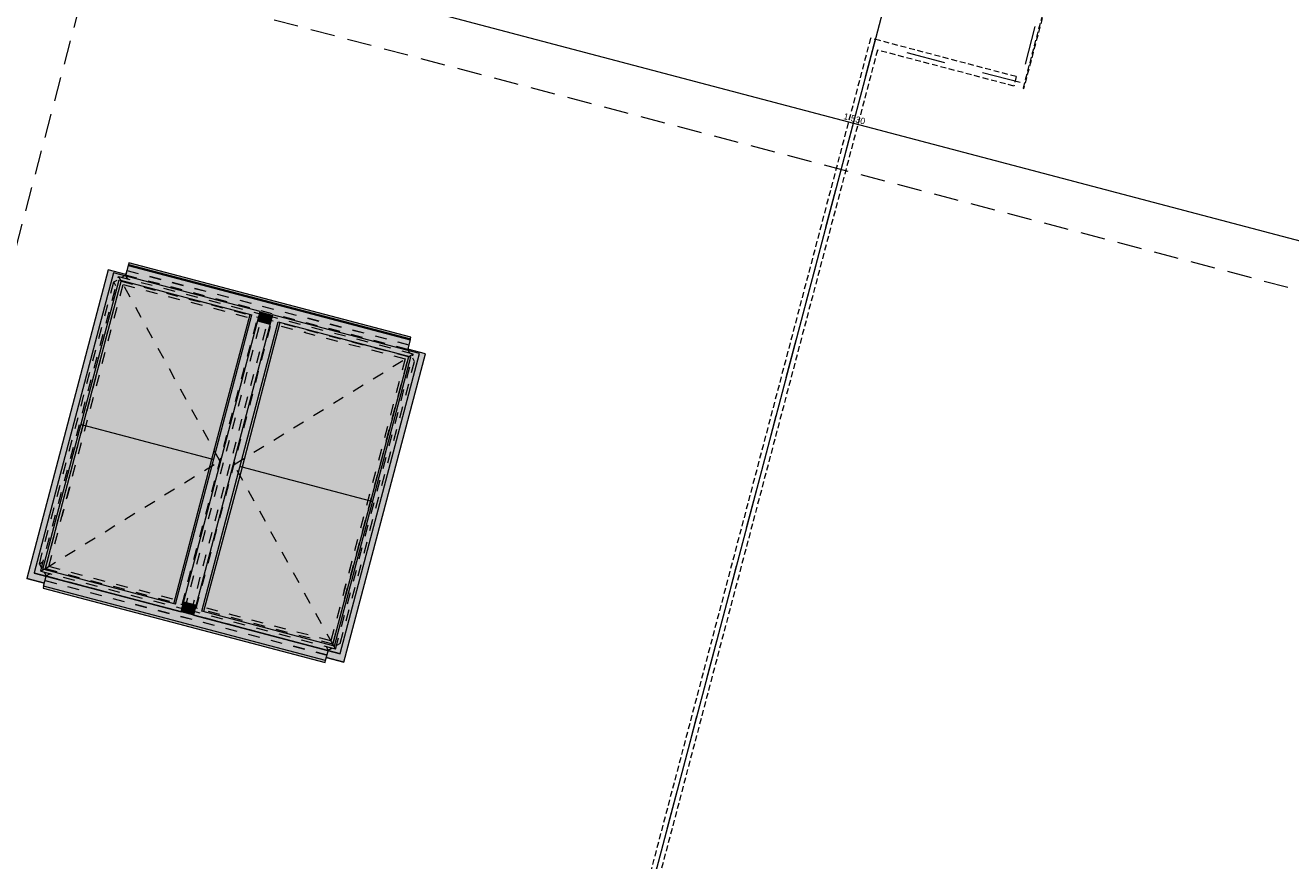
# Model space of a CAD drawing. Header units: millimetres. Extents: x -176817 to 18864955, y -12996033 to 201123.
# Tile 90 of 256: x 92221 to 105234, y 56973 to 65564. Entities that reach past the tile are written whole.
import ezdxf
from ezdxf.enums import TextEntityAlignment as Align

# ---------------------------------------------------------------- set-up
doc = ezdxf.new("R2010")
doc.units = ezdxf.units.MM
doc.header["$MEASUREMENT"] = 0
for name, pattern in [('HIDDEN3', [800, 400, -400]), ('Przerywana', [240, 120, -120]), ('Przerywana długa', [390, 250, -140]), ('Przerywana gęsta', [90, 60, -30])]:
    doc.linetypes.add(name, pattern=pattern)
for name, color, linetype in [('213-A Wymiarowanie wewnętrzne', 7, 'Continuous'), ('232-A Klapy oddymiające', 7, 'Continuous'), ('232-A Klapy oddymiające podkład', 7, 'Continuous'), ('321-Wyposażenie PPOŻ', 7, 'Continuous'), ('410-K Osie', 7, 'Continuous'), ('842-G Opisy PW PZT', 7, 'Continuous')]:
    doc.layers.add(name, color=color, linetype=linetype)
doc.styles.add('STYL_AUTOMATYCZNY_4', font='arial.ttf')
doc.styles.add('STYL_AUTOMATYCZNY_8', font='ARIALN.TTF')
doc.linetypes.add('Zygzak', pattern='A,0,[4,TKI_PWY_A_AR_PAB_RZ_KN02_03_04_ Poziom +1 - fragment A1.Shx,S=1.119929,R=0,X=0,Y=-0.035278],-141.111112,0', length=141.111112)
doc.dimstyles.new('STYL_AUTOMATYCZNY__3', dxfattribs={"dimtxt": 64.999998, "dimasz": 47.5, "dimexe": 0.18, "dimexo": 0.0625, "dimgap": 0, "dimtad": 1, "dimdec": 1, "dimlfac": 0.1, "dimzin": 0, "dimdsep": 46, "dimtxsty": 'STYL_AUTOMATYCZNY_4', "dimblk": 'ARROWHEAD_11', "dimblk1": 'ARROWHEAD_11', "dimblk2": 'ARROWHEAD_11', "dimcen": 0.09, "dimclrd": 30, "dimclre": 30, "dimclrt": 30, "dimazin": 0, "dimtfac": 1, "dimtdec": 4, "dimtmove": 0, "dimatfit": 3, "dimfxl": 0, "dimtolj": 1, "dimtzin": 0, "dimarcsym": 0})

# ---------------------------------------------------------------- blocks, each defined once
blk = doc.blocks.new('Klapa mcr_PROLIGHT_DVP[267]_2', base_point=(94285, 61030))
at = {"layer": '232-A Klapy oddymiające', "linetype": 'Continuous', "lineweight": 0, "true_color": 0xffffff}
for points in [[(93281, 63103), (96186, 62356), (93286, 63121)], [(93119, 62988), (93073, 63048), (92236, 59874), (92554, 60846), (92753, 61599)], [(92313, 59934), (93185, 62945), (93128, 63019)], [(93252, 62992), (93254, 63000), (93073, 63048)], [(93252, 62992), (93073, 63048), (93119, 62988), (93128, 63019), (93251, 62987)], [(93185, 62945), (94550, 62585), (93128, 63019)], [(94550, 62585), (94637, 62621), (93128, 63019)], [(96178, 62328), (93279, 63093), (93251, 62987), (93714, 62865)], [(93279, 63093), (96181, 62338), (93281, 63103)], [(96178, 62328), (96181, 62338), (93279, 63093)], [(93281, 63103), (96181, 62338), (96186, 62356)], [(92400, 59970), (93185, 62945), (92313, 59934)], [(92813, 61452), (93206, 62939), (93204, 62940), (93074, 62523), (92793, 61457)], [(92813, 61452), (93255, 61336), (93216, 62937), (93206, 62939)], [(93074, 62523), (93204, 62940), (93185, 62945)], [(93886, 62760), (94550, 62585), (93185, 62945), (93185, 62945), (93206, 62939), (93216, 62937), (93875, 62763)], [(94550, 62585), (94550, 62585), (93197, 62942), (93236, 62932)], [(93255, 61336), (93864, 62766), (93216, 62937)], [(94764, 62587), (96150, 62222), (96178, 62328), (93714, 62865), (94637, 62621), (94635, 62615), (94762, 62581)], [(93475, 61278), (93870, 62764), (93864, 62766), (93255, 61336)], [(93475, 61278), (93696, 61220), (93875, 62763), (93870, 62764)], [(93696, 61220), (94137, 61103), (93886, 62760), (93875, 62763)], [(94534, 62589), (94516, 62594), (93886, 62760), (94137, 61103)], [(93823, 59535), (94637, 62621), (93765, 59610)], [(94637, 62621), (94550, 62585), (93765, 59610)], [(94751, 62539), (94759, 62569), (94632, 62602), (94624, 62570)], [(94632, 62602), (94759, 62569), (94762, 62580), (94635, 62614)], [(94762, 62580), (94762, 62581), (94635, 62615), (94635, 62614)], [(94822, 62513), (94764, 62587), (93950, 59502)], [(94037, 59538), (94822, 62513), (93950, 59502)], [(94526, 61684), (94738, 62488), (94611, 62522), (94058, 60428)], [(94279, 61559), (94550, 62585), (94534, 62589), (94137, 61103)], [(94450, 61020), (94838, 62509), (94837, 62509), (94729, 62159), (94429, 61025)], [(94891, 60904), (94849, 62506), (94838, 62509), (94450, 61020)], [(94738, 62488), (94739, 62492), (94612, 62525), (94611, 62522)], [(94612, 62527), (94739, 62494), (94742, 62506), (94658, 62529), (94616, 62540)], [(94739, 62493), (94739, 62494), (94612, 62527), (94612, 62527)], [(94739, 62492), (94739, 62493), (94612, 62527), (94612, 62525)], [(94616, 62540), (94743, 62507), (94751, 62539), (94624, 62570)], [(94616, 62540), (94743, 62507), (94743, 62507), (94616, 62540)], [(94743, 62507), (94743, 62507), (94616, 62540), (94616, 62540)], [(94658, 62529), (94742, 62506), (94743, 62507)], [(94837, 62509), (94822, 62513), (94729, 62159)], [(94822, 62513), (96186, 62153), (94764, 62587)], [(96273, 62189), (94764, 62587), (96186, 62153)], [(96186, 62153), (94822, 62513), (96186, 62153)], [(95518, 62329), (96175, 62156), (96136, 62166), (94822, 62513), (94822, 62513), (94838, 62509), (94849, 62506), (95507, 62332)], [(95497, 62335), (94849, 62506), (94891, 60904)], [(95112, 60846), (95502, 62334), (95497, 62335), (94891, 60904)], [(95332, 60788), (95507, 62332), (95502, 62334), (95112, 60846)], [(95332, 60788), (95773, 60671), (95518, 62329), (95507, 62332)], [(95518, 62329), (95773, 60671), (96166, 62158), (96136, 62166)], [(96335, 62187), (96154, 62235), (96150, 62222), (96273, 62189), (96265, 62158)], [(95459, 59104), (96273, 62189), (95401, 59178)], [(96273, 62189), (96186, 62153), (95401, 59178)], [(95422, 59109), (95497, 59013), (96335, 62187), (96016, 61215), (95899, 60768), (95458, 59100)], [(95773, 60671), (95916, 61127), (96186, 62153), (96166, 62158)], [(96335, 62187), (96265, 62158), (96049, 61339), (96016, 61215)], [(94526, 61684), (94058, 60428), (93847, 59627), (93974, 59594)], [(94157, 61097), (94279, 61559), (94137, 61103)], [(92400, 59970), (92421, 59964), (92813, 61452), (92672, 60999)], [(93069, 59793), (92813, 61452), (92421, 59964)], [(92672, 60999), (92813, 61452), (92793, 61457)], [(93079, 59791), (93255, 61336), (92813, 61452), (93069, 59793)], [(93085, 59789), (93475, 61278), (93255, 61336), (93079, 59791)], [(93090, 59788), (93696, 61220), (93475, 61278), (93085, 59789)], [(93738, 59617), (93696, 61220), (93090, 59788)], [(93749, 59614), (94137, 61103), (93696, 61220), (93738, 59617)], [(93750, 59614), (93858, 59963), (94157, 61097), (94137, 61103), (93749, 59614)], [(95794, 60665), (95916, 61127), (95773, 60671)], [(94053, 59534), (94450, 61020), (94307, 60564), (94037, 59538)], [(94701, 59363), (94450, 61020), (94053, 59534)], [(94450, 61020), (94429, 61025), (94307, 60564)], [(94712, 59360), (94891, 60904), (94450, 61020), (94701, 59363)], [(94717, 59358), (95112, 60846), (94891, 60904), (94712, 59360)], [(92236, 59874), (92348, 59921), (92312, 59930), (92313, 59934), (92470, 60528), (92554, 60846)], [(94722, 59357), (95332, 60788), (95112, 60846), (94717, 59358)], [(94722, 59357), (95370, 59186), (95332, 60788)], [(95370, 59186), (95381, 59183), (95773, 60671), (95332, 60788)], [(95514, 59603), (95794, 60665), (95773, 60671), (95381, 59183), (95382, 59183)], [(92417, 59826), (92417, 59826), (92236, 59874), (92235, 59874)], [(92417, 59826), (92436, 59898), (92348, 59921), (92236, 59874)], [(92312, 59930), (93822, 59532), (92313, 59934)], [(93823, 59535), (92400, 59970), (92313, 59934)], [(93822, 59532), (93823, 59535), (92313, 59934)], [(93823, 59535), (93765, 59610), (92400, 59970)], [(95090, 59088), (92777, 59807), (92436, 59898), (92408, 59795)], [(93858, 59963), (93750, 59614), (93765, 59610)], [(92404, 59777), (95303, 59012), (92408, 59795)], [(92404, 59777), (95303, 59012), (92404, 59777)], [(92404, 59777), (95303, 59012), (95303, 59012)], [(95308, 59030), (92408, 59795), (95303, 59012)], [(95308, 59030), (95335, 59132), (93949, 59498), (93949, 59499), (93822, 59533), (93822, 59532), (92777, 59807), (95090, 59088)], [(93961, 59545), (93970, 59577), (93843, 59611), (93835, 59581)], [(93970, 59577), (93973, 59591), (93846, 59624), (93843, 59611), (93919, 59590)], [(93919, 59590), (93843, 59611), (93843, 59611)], [(93973, 59592), (93973, 59592), (93847, 59625), (93846, 59625)], [(93846, 59625), (93973, 59592), (93973, 59592), (93846, 59625)], [(93973, 59592), (93973, 59592), (93846, 59625), (93846, 59625)], [(93973, 59591), (93973, 59592), (93846, 59625), (93846, 59624)], [(93847, 59625), (93973, 59592), (93974, 59594), (93847, 59627)], [(95401, 59178), (95514, 59603), (95382, 59183)], [(93949, 59500), (93953, 59513), (93836, 59544), (93825, 59545), (93822, 59534)], [(93949, 59500), (93822, 59534), (93822, 59533), (93949, 59499)], [(93836, 59544), (93826, 59547), (93825, 59545)], [(93953, 59515), (93961, 59545), (93835, 59581), (93826, 59549)], [(93953, 59514), (93953, 59515), (93826, 59549), (93826, 59548)], [(93953, 59514), (93826, 59548), (93826, 59547), (93953, 59513)], [(93949, 59498), (95458, 59100), (93950, 59502)], [(93950, 59502), (95459, 59104), (94037, 59538)], [(95458, 59100), (95459, 59104), (93950, 59502)], [(94037, 59538), (95459, 59104), (95401, 59178)], [(95497, 59013), (95422, 59109), (95335, 59132), (95318, 59069)], [(95316, 59061), (95497, 59013), (95318, 59069)], [(95497, 59013), (95316, 59061), (95316, 59061), (95497, 59013)]]:
    blk.add_hatch(color=7, dxfattribs=at).paths.add_polyline_path(points)
at = {"layer": '232-A Klapy oddymiające', "color": 7, "linetype": 'Continuous', "lineweight": 0}
for p, q in [((93286, 63121), (93281, 63103)), ((96186, 62356), (93286, 63121)), ((93073, 63048), (92236, 59874)), ((93128, 63019), (92313, 59934)), ((93254, 63000), (93073, 63048)), ((94637, 62621), (93128, 63019)), ((93279, 63093), (93251, 62987)), ((93281, 63103), (93279, 63093)), ((93279, 63093), (96178, 62328)), ((93281, 63103), (96181, 62338)), ((92400, 59970), (93185, 62945)), ((93206, 62939), (92813, 61452)), ((93185, 62945), (93206, 62939)), ((93185, 62945), (94550, 62585)), ((93886, 62760), (94550, 62585)), ((93823, 59535), (94637, 62621)), ((94759, 62569), (94632, 62602)), ((94762, 62580), (94635, 62614)), ((93765, 59610), (94550, 62585)), ((94764, 62587), (93950, 59502)), ((94037, 59538), (94822, 62513)), ((94137, 61103), (94534, 62589)), ((94838, 62509), (94450, 61020)), ((94738, 62488), (94611, 62522)), ((94739, 62494), (94612, 62527)), ((94612, 62525), (94739, 62492)), ((94743, 62507), (94616, 62540)), ((96273, 62189), (94764, 62587)), ((94822, 62513), (94838, 62509)), ((94822, 62513), (96186, 62153)), ((96178, 62328), (96181, 62338)), ((96181, 62338), (96186, 62356)), ((95518, 62329), (96186, 62153)), ((96178, 62328), (96150, 62222)), ((96335, 62187), (96154, 62235)), ((95401, 59178), (96186, 62153)), ((95459, 59104), (96273, 62189)), ((95497, 59013), (96335, 62187)), ((95773, 60671), (96166, 62158)), ((92813, 61452), (92421, 59964)), ((92813, 61452), (92793, 61457)), ((93255, 61336), (92813, 61452)), ((93475, 61278), (93255, 61336)), ((93696, 61220), (93475, 61278)), ((94137, 61103), (93696, 61220)), ((93749, 59614), (94137, 61103)), ((94157, 61097), (94137, 61103)), ((94450, 61020), (94053, 59534)), ((94450, 61020), (94429, 61025)), ((94891, 60904), (94450, 61020)), ((95112, 60846), (94891, 60904)), ((95332, 60788), (95112, 60846)), ((95773, 60671), (95332, 60788)), ((95381, 59183), (95773, 60671)), ((95794, 60665), (95773, 60671)), ((92235, 59874), (92417, 59826)), ((92236, 59874), (92235, 59874)), ((92417, 59826), (92236, 59874)), ((92313, 59934), (92312, 59930)), ((92312, 59930), (93822, 59532)), ((92313, 59934), (93823, 59535)), ((93765, 59610), (92400, 59970)), ((92408, 59795), (92436, 59898)), ((92408, 59795), (92404, 59777)), ((92404, 59777), (92404, 59777)), ((92404, 59777), (95303, 59012)), ((92404, 59777), (95303, 59012)), ((95308, 59030), (92408, 59795)), ((93970, 59577), (93843, 59611)), ((93973, 59592), (93846, 59625)), ((93846, 59625), (93973, 59592)), ((93973, 59591), (93846, 59624)), ((93974, 59594), (93847, 59627)), ((93822, 59532), (93823, 59535)), ((93822, 59534), (93949, 59500)), ((93826, 59549), (93953, 59515)), ((93950, 59502), (93949, 59498)), ((93949, 59498), (95458, 59100)), ((93950, 59502), (95459, 59104)), ((95401, 59178), (94037, 59538)), ((95308, 59030), (95335, 59132)), ((95458, 59100), (95459, 59104)), ((95303, 59012), (95308, 59030)), ((95303, 59012), (95303, 59012)), ((95497, 59013), (95316, 59061)), ((95316, 59061), (95497, 59013)), ((95497, 59013), (95497, 59013))]:
    blk.add_line(p, q, dxfattribs=at)
blk = doc.blocks.new('Belka_225_2', base_point=(103420, 68647))
at = {"layer": '321-Wyposażenie PPOŻ', "color": 1, "linetype": 'HIDDEN3', "lineweight": 0}
blk.add_line((103420, 68647), (102451, 64975), dxfattribs=at)
at = {"layer": '321-Wyposażenie PPOŻ', "color": 1, "linetype": 'Przerywana gęsta', "lineweight": 0, "flags": 128}
for points in [[(102484, 64919), (103476, 68679)], [(103481, 68682), (102487, 64913)]]:
    blk.add_lwpolyline(points, dxfattribs=at)
blk = doc.blocks.new('Belka_226_2', base_point=(102451, 64975))
at = {"layer": '321-Wyposażenie PPOŻ', "color": 1, "linetype": 'HIDDEN3', "lineweight": 0}
blk.add_line((102451, 64975), (100947, 65371), dxfattribs=at)
at = {"layer": '321-Wyposażenie PPOŻ', "color": 1, "linetype": 'Przerywana gęsta', "lineweight": 0, "flags": 128}
for points in [[(102411, 65037), (101009, 65407)], [(102386, 64940), (100984, 65310)], [(102411, 65037), (102386, 64940)], [(102483, 64915), (102484, 64919)], [(102487, 64913), (102483, 64915)]]:
    blk.add_lwpolyline(points, dxfattribs=at)
blk = doc.blocks.new('Belka_227_2', base_point=(100961, 65420))
at = {"layer": '321-Wyposażenie PPOŻ', "color": 1, "linetype": 'HIDDEN3', "lineweight": 0}
blk.add_line((100961, 65420), (96427, 48237), dxfattribs=at)
at = {"layer": '321-Wyposażenie PPOŻ', "color": 1, "linetype": 'Przerywana gęsta', "lineweight": 0, "flags": 128}
for points in [[(100913, 65432), (96366, 48201)], [(101009, 65407), (100913, 65432)], [(100984, 65310), (96488, 48272)], [(96366, 48201), (96366, 48201)]]:
    blk.add_lwpolyline(points, dxfattribs=at)
blk = doc.blocks.new('*D3038')
at = {"layer": '213-A Wymiarowanie wewnętrzne', "linetype": 'Continuous', "lineweight": 200}
for points in [[(93325, 66511), (93326, 66506), (93328, 66502), (93332, 66499), (93337, 66498), (93342, 66499), (93346, 66502), (93349, 66506), (93350, 66511), (93349, 66515), (93346, 66520), (93342, 66522), (93337, 66523), (93332, 66522), (93328, 66520), (93326, 66515)], [(108118, 62607), (108119, 62602), (108122, 62598), (108126, 62595), (108131, 62595), (108135, 62595), (108140, 62598), (108142, 62602), (108143, 62607), (108142, 62612), (108140, 62616), (108135, 62619), (108131, 62620), (108126, 62619), (108122, 62616), (108119, 62612)]]:
    blk.add_hatch(color=30, dxfattribs=at).paths.add_polyline_path(points)
at = {"layer": '213-A Wymiarowanie wewnętrzne', "color": 30, "linetype": 'Continuous', "lineweight": 0}
for p, q in [((93325, 66465), (93334, 66499)), ((93349, 66508), (108119, 62610)), ((108134, 62619), (108143, 62652))]:
    blk.add_line(p, q, dxfattribs=at)
blk.add_circle((108131, 62607), 12.5, dxfattribs=at)
at = {"layer": '213-A Wymiarowanie wewnętrzne', "color": 30, "lineweight": 200, "insert": (100629, 64600), "char_height": 65, "attachment_point": 7, "rotation": 345.218, "style": 'STYL_AUTOMATYCZNY_4'}
blk.add_mtext('\\A1;{\\pql;\\fArial|b0|i0|c238|p0;\\W1.000000;1\xa0530}', dxfattribs=at)
blk = doc.blocks.new('ARROWHEAD_11')
at = {"color": 0, "linetype": 'Continuous', "lineweight": 0}
blk.add_line((0, 0), (-1, 0), dxfattribs=at)
at = {"color": 0, "linetype": 'Continuous', "lineweight": 0, "const_width": 0.25, "flags": 128}
blk.add_lwpolyline([(-0.125, 0, 1), (0.125, 0, 1)], format="xyb", close=True, dxfattribs=at)
blk = doc.blocks.new('*D3218')
at = {"layer": '213-A Wymiarowanie wewnętrzne', "linetype": 'Continuous', "lineweight": 200}
for points in [[(127018, 74486), (127018, 74481), (127021, 74477), (127025, 74475), (127030, 74474), (127035, 74475), (127039, 74477), (127042, 74481), (127043, 74486), (127042, 74491), (127039, 74495), (127035, 74498), (127030, 74499), (127025, 74498), (127021, 74495), (127018, 74491)], [(122820, 58581), (122821, 58576), (122824, 58572), (122828, 58569), (122833, 58568), (122838, 58569), (122842, 58572), (122844, 58576), (122845, 58581), (122844, 58585), (122842, 58589), (122838, 58592), (122833, 58593), (122828, 58592), (122824, 58589), (122821, 58585)]]:
    blk.add_hatch(color=30, dxfattribs=at).paths.add_polyline_path(points)
at = {"layer": '213-A Wymiarowanie wewnętrzne', "color": 30, "linetype": 'Continuous', "lineweight": 0}
blk.add_line((127027, 74474), (122836, 58593), dxfattribs=at)
at = {"layer": '213-A Wymiarowanie wewnętrzne', "color": 30, "lineweight": 200, "insert": (124890, 66429), "char_height": 65, "attachment_point": 7, "rotation": 75.218, "style": 'STYL_AUTOMATYCZNY_4'}
blk.add_mtext('\\A1;{\\pql;\\fArial|b0|i0|c238|p0;\\W1.000000;1\xa0645}', dxfattribs=at)
blk = doc.blocks.new('*D3219')
at = {"layer": '213-A Wymiarowanie wewnętrzne', "linetype": 'Continuous', "lineweight": 200}
for points in [[(122820, 58581), (122821, 58576), (122824, 58572), (122828, 58569), (122833, 58568), (122838, 58569), (122842, 58572), (122844, 58576), (122845, 58581), (122844, 58585), (122842, 58589), (122838, 58592), (122833, 58593), (122828, 58592), (122824, 58589), (122821, 58585)], [(122642, 57904), (122643, 57899), (122646, 57895), (122650, 57892), (122654, 57891), (122659, 57892), (122663, 57895), (122666, 57899), (122667, 57904), (122666, 57909), (122663, 57913), (122659, 57915), (122654, 57916), (122650, 57915), (122646, 57913), (122643, 57909)]]:
    blk.add_hatch(color=30, dxfattribs=at).paths.add_polyline_path(points)
at = {"layer": '213-A Wymiarowanie wewnętrzne', "color": 30, "linetype": 'Continuous', "lineweight": 0}
for p, q in [((122830, 58569), (122658, 57916)), ((122788, 58593), (122821, 58584)), ((122845, 58577), (122878, 58569))]:
    blk.add_line(p, q, dxfattribs=at)
blk.add_circle((122833, 58581), 12.5, dxfattribs=at)
at = {"layer": '213-A Wymiarowanie wewnętrzne', "color": 30, "lineweight": 200, "insert": (122718, 58198), "char_height": 65, "attachment_point": 7, "rotation": 75.218, "style": 'STYL_AUTOMATYCZNY_4'}
blk.add_mtext('\\A1;{\\pql;\\fArial|b0|i0|c238|p0;\\W1.000000;70}', dxfattribs=at)
blk = doc.blocks.new('*D3220')
at = {"layer": '213-A Wymiarowanie wewnętrzne', "linetype": 'Continuous', "lineweight": 200}
for points in [[(122642, 57904), (122643, 57899), (122646, 57895), (122650, 57892), (122654, 57891), (122659, 57892), (122663, 57895), (122666, 57899), (122667, 57904), (122666, 57909), (122663, 57913), (122659, 57915), (122654, 57916), (122650, 57915), (122646, 57913), (122643, 57909)], [(113125, 21838), (113126, 21833), (113129, 21829), (113133, 21827), (113138, 21826), (113142, 21827), (113146, 21829), (113149, 21833), (113150, 21838), (113149, 21843), (113146, 21847), (113142, 21850), (113138, 21851), (113133, 21850), (113129, 21847), (113126, 21843)]]:
    blk.add_hatch(color=30, dxfattribs=at).paths.add_polyline_path(points)
at = {"layer": '213-A Wymiarowanie wewnętrzne', "color": 30, "linetype": 'Continuous', "lineweight": 0}
for p, q in [((122609, 57916), (122642, 57907)), ((122651, 57892), (113141, 21850)), ((122666, 57901), (122700, 57892))]:
    blk.add_line(p, q, dxfattribs=at)
blk.add_circle((122654, 57904), 12.5, dxfattribs=at)
at = {"layer": '213-A Wymiarowanie wewnętrzne', "color": 30, "lineweight": 200, "insert": (117855, 39766), "char_height": 65, "attachment_point": 7, "rotation": 75.218, "style": 'STYL_AUTOMATYCZNY_4'}
blk.add_mtext('\\A1;{\\pql;\\fArial|b0|i0|c238|p0;\\W1.000000;3\xa0730}', dxfattribs=at)
blk = doc.blocks.new('*D3225')
at = {"layer": '213-A Wymiarowanie wewnętrzne', "linetype": 'Continuous', "lineweight": 200}
for points in [[(157940, 66326), (157941, 66322), (157944, 66318), (157948, 66315), (157953, 66314), (157957, 66315), (157961, 66318), (157964, 66322), (157965, 66326), (157964, 66331), (157961, 66335), (157957, 66338), (157953, 66339), (157948, 66338), (157944, 66335), (157941, 66331)], [(153743, 50421), (153744, 50416), (153747, 50412), (153751, 50409), (153756, 50408), (153760, 50409), (153764, 50412), (153767, 50416), (153768, 50421), (153767, 50426), (153764, 50430), (153760, 50432), (153756, 50433), (153751, 50432), (153747, 50430), (153744, 50426)]]:
    blk.add_hatch(color=30, dxfattribs=at).paths.add_polyline_path(points)
at = {"layer": '213-A Wymiarowanie wewnętrzne', "color": 30, "linetype": 'Continuous', "lineweight": 0}
for p, q in [((157949, 66314), (153759, 50433)), ((153710, 50433), (153743, 50424)), ((153768, 50418), (153801, 50409))]:
    blk.add_line(p, q, dxfattribs=at)
blk.add_circle((153756, 50421), 12.5, dxfattribs=at)
at = {"layer": '213-A Wymiarowanie wewnętrzne', "color": 30, "lineweight": 200, "insert": (155813, 58269), "char_height": 65, "attachment_point": 7, "rotation": 75.218, "style": 'STYL_AUTOMATYCZNY_4'}
blk.add_mtext('\\A1;{\\pql;\\fArial|b0|i0|c238|p0;\\W1.000000;1\xa0645}', dxfattribs=at)
blk = doc.blocks.new('*D3226')
at = {"layer": '213-A Wymiarowanie wewnętrzne', "linetype": 'Continuous', "lineweight": 200}
for points in [[(153743, 50421), (153744, 50416), (153747, 50412), (153751, 50409), (153756, 50408), (153760, 50409), (153764, 50412), (153767, 50416), (153768, 50421), (153767, 50426), (153764, 50430), (153760, 50432), (153756, 50433), (153751, 50432), (153747, 50430), (153744, 50426)], [(153564, 49744), (153565, 49739), (153568, 49735), (153572, 49733), (153577, 49732), (153582, 49733), (153586, 49735), (153589, 49739), (153589, 49744), (153589, 49749), (153586, 49753), (153582, 49756), (153577, 49757), (153572, 49756), (153568, 49753), (153565, 49749)]]:
    blk.add_hatch(color=30, dxfattribs=at).paths.add_polyline_path(points)
at = {"layer": '213-A Wymiarowanie wewnętrzne', "color": 30, "linetype": 'Continuous', "lineweight": 0}
for p, q in [((153752, 50409), (153580, 49756)), ((153768, 50418), (153801, 50409))]:
    blk.add_line(p, q, dxfattribs=at)
at = {"layer": '213-A Wymiarowanie wewnętrzne', "color": 30, "lineweight": 200, "insert": (153641, 50038), "char_height": 65, "attachment_point": 7, "rotation": 75.218, "style": 'STYL_AUTOMATYCZNY_4'}
blk.add_mtext('\\A1;{\\pql;\\fArial|b0|i0|c238|p0;\\W1.000000;70}', dxfattribs=at)
blk = doc.blocks.new('*D3227')
at = {"layer": '213-A Wymiarowanie wewnętrzne', "linetype": 'Continuous', "lineweight": 200}
for points in [[(153564, 49744), (153565, 49739), (153568, 49735), (153572, 49733), (153577, 49732), (153582, 49733), (153586, 49735), (153589, 49739), (153589, 49744), (153589, 49749), (153586, 49753), (153582, 49756), (153577, 49757), (153572, 49756), (153568, 49753), (153565, 49749)], [(144048, 13679), (144049, 13674), (144051, 13670), (144055, 13667), (144060, 13666), (144065, 13667), (144069, 13670), (144072, 13674), (144073, 13679), (144072, 13683), (144069, 13687), (144065, 13690), (144060, 13691), (144055, 13690), (144051, 13687), (144049, 13683)]]:
    blk.add_hatch(color=30, dxfattribs=at).paths.add_polyline_path(points)
at = {"layer": '213-A Wymiarowanie wewnętrzne', "color": 30, "linetype": 'Continuous', "lineweight": 0}
for p, q in [((153574, 49732), (144063, 13691)), ((153532, 49756), (153565, 49747)), ((153589, 49741), (153622, 49732))]:
    blk.add_line(p, q, dxfattribs=at)
blk.add_circle((153577, 49744), 12.5, dxfattribs=at)
at = {"layer": '213-A Wymiarowanie wewnętrzne', "color": 30, "lineweight": 200, "insert": (148778, 31607), "char_height": 65, "attachment_point": 7, "rotation": 75.218, "style": 'STYL_AUTOMATYCZNY_4'}
blk.add_mtext('\\A1;{\\pql;\\fArial|b0|i0|c238|p0;\\W1.000000;3\xa0730}', dxfattribs=at)
blk = doc.blocks.new('*D3231')
at = {"layer": '213-A Wymiarowanie wewnętrzne', "linetype": 'Continuous', "lineweight": 200}
for points in [[(172104, 63210), (172104, 63205), (172107, 63201), (172111, 63198), (172116, 63197), (172121, 63198), (172125, 63201), (172128, 63205), (172129, 63210), (172128, 63214), (172125, 63218), (172121, 63221), (172116, 63222), (172111, 63221), (172107, 63218), (172104, 63214)], [(171950, 62630), (171951, 62625), (171954, 62621), (171958, 62618), (171963, 62617), (171968, 62618), (171972, 62621), (171974, 62625), (171975, 62630), (171974, 62634), (171972, 62638), (171968, 62641), (171963, 62642), (171958, 62641), (171954, 62638), (171951, 62634)]]:
    blk.add_hatch(color=30, dxfattribs=at).paths.add_polyline_path(points)
at = {"layer": '213-A Wymiarowanie wewnętrzne', "color": 30, "linetype": 'Continuous', "lineweight": 0}
for p, q in [((172113, 63198), (171966, 62642)), ((172071, 63222), (172104, 63213)), ((172122, 63234), (172119, 63222)), ((172128, 63206), (172161, 63198)), ((171918, 62641), (171951, 62633)), ((171975, 62626), (172008, 62618))]:
    blk.add_line(p, q, dxfattribs=at)
for centre in [(172116, 63210), (171963, 62630)]:
    blk.add_circle(centre, 12.5, dxfattribs=at)
at = {"layer": '213-A Wymiarowanie wewnętrzne', "color": 30, "lineweight": 200, "insert": (172014, 62875), "char_height": 65, "attachment_point": 7, "rotation": 75.218, "style": 'STYL_AUTOMATYCZNY_4'}
blk.add_mtext('\\A1;{\\pql;\\fArial|b0|i0|c238|p0;\\W1.000000;60}', dxfattribs=at)
blk = doc.blocks.new('*D3232')
at = {"layer": '213-A Wymiarowanie wewnętrzne', "linetype": 'Continuous', "lineweight": 200}
for points in [[(171950, 62630), (171951, 62625), (171954, 62621), (171958, 62618), (171963, 62617), (171968, 62618), (171972, 62621), (171974, 62625), (171975, 62630), (171974, 62634), (171972, 62638), (171968, 62641), (171963, 62642), (171958, 62641), (171954, 62638), (171951, 62634)], [(167753, 46724), (167754, 46719), (167757, 46715), (167761, 46712), (167766, 46711), (167771, 46712), (167775, 46715), (167777, 46719), (167778, 46724), (167777, 46729), (167775, 46733), (167771, 46735), (167766, 46736), (167761, 46735), (167757, 46733), (167754, 46729)]]:
    blk.add_hatch(color=30, dxfattribs=at).paths.add_polyline_path(points)
at = {"layer": '213-A Wymiarowanie wewnętrzne', "color": 30, "linetype": 'Continuous', "lineweight": 0}
blk.add_line((171960, 62617), (167769, 46736), dxfattribs=at)
at = {"layer": '213-A Wymiarowanie wewnętrzne', "color": 30, "lineweight": 200, "insert": (169823, 54572), "char_height": 65, "attachment_point": 7, "rotation": 75.218, "style": 'STYL_AUTOMATYCZNY_4'}
blk.add_mtext('\\A1;{\\pql;\\fArial|b0|i0|c238|p0;\\W1.000000;1\xa0645}', dxfattribs=at)
blk = doc.blocks.new('*D3233')
at = {"layer": '213-A Wymiarowanie wewnętrzne', "linetype": 'Continuous', "lineweight": 200}
for points in [[(167753, 46724), (167754, 46719), (167757, 46715), (167761, 46712), (167766, 46711), (167771, 46712), (167775, 46715), (167777, 46719), (167778, 46724), (167777, 46729), (167775, 46733), (167771, 46735), (167766, 46736), (167761, 46735), (167757, 46733), (167754, 46729)], [(167575, 46047), (167576, 46042), (167578, 46038), (167582, 46036), (167587, 46035), (167592, 46036), (167596, 46038), (167599, 46042), (167600, 46047), (167599, 46052), (167596, 46056), (167592, 46059), (167587, 46060), (167582, 46059), (167578, 46056), (167576, 46052)]]:
    blk.add_hatch(color=30, dxfattribs=at).paths.add_polyline_path(points)
at = {"layer": '213-A Wymiarowanie wewnętrzne', "color": 30, "linetype": 'Continuous', "lineweight": 0}
for p, q in [((167721, 46736), (167754, 46727)), ((167778, 46721), (167811, 46712)), ((167763, 46712), (167590, 46059)), ((167542, 46059), (167575, 46050)), ((167599, 46044), (167633, 46035))]:
    blk.add_line(p, q, dxfattribs=at)
for centre in [(167766, 46724), (167587, 46047)]:
    blk.add_circle(centre, 12.5, dxfattribs=at)
at = {"layer": '213-A Wymiarowanie wewnętrzne', "color": 30, "lineweight": 200, "insert": (167651, 46341), "char_height": 65, "attachment_point": 7, "rotation": 75.218, "style": 'STYL_AUTOMATYCZNY_4'}
blk.add_mtext('\\A1;{\\pql;\\fArial|b0|i0|c238|p0;\\W1.000000;70}', dxfattribs=at)
blk = doc.blocks.new('*D3234')
at = {"layer": '213-A Wymiarowanie wewnętrzne', "linetype": 'Continuous', "lineweight": 200}
for points in [[(167575, 46047), (167576, 46042), (167578, 46038), (167582, 46036), (167587, 46035), (167592, 46036), (167596, 46038), (167599, 46042), (167600, 46047), (167599, 46052), (167596, 46056), (167592, 46059), (167587, 46060), (167582, 46059), (167578, 46056), (167576, 46052)], [(158058, 9982), (158059, 9977), (158062, 9973), (158066, 9970), (158070, 9969), (158075, 9970), (158079, 9973), (158082, 9977), (158083, 9982), (158082, 9986), (158079, 9990), (158075, 9993), (158070, 9994), (158066, 9993), (158062, 9990), (158059, 9986)]]:
    blk.add_hatch(color=30, dxfattribs=at).paths.add_polyline_path(points)
at = {"layer": '213-A Wymiarowanie wewnętrzne', "color": 30, "linetype": 'Continuous', "lineweight": 0}
blk.add_line((167584, 46035), (158074, 9994), dxfattribs=at)
at = {"layer": '213-A Wymiarowanie wewnętrzne', "color": 30, "lineweight": 200, "insert": (162788, 27910), "char_height": 65, "attachment_point": 7, "rotation": 75.218, "style": 'STYL_AUTOMATYCZNY_4'}
blk.add_mtext('\\A1;{\\pql;\\fArial|b0|i0|c238|p0;\\W1.000000;3\xa0730}', dxfattribs=at)
blk = doc.blocks.new('Standardowy znacznik osi[628]_2', base_point=(99519, 91309))
at = {"layer": '410-K Osie', "color": 5, "linetype": 'Przerywana długa', "lineweight": 0}
blk.add_line((98753, 88408), (77729, 8732), dxfattribs=at)
at = {"layer": '410-K Osie', "color": 7, "lineweight": 0, "style": 'STYL_AUTOMATYCZNY_8'}
for tag, p in [('AC_MarkerText_1_0', (99572, 91477)), ('AC_MarkerText_1_1', (76952, 5757))]:
    blk.add_attdef(tag, text='', height=100, rotation=345.218, dxfattribs=at).set_placement(p, align=Align.TOP_CENTER)
blk = doc.blocks.new('Standardowy znacznik osi[634]_2', base_point=(28528, 83103))
at = {"layer": '410-K Osie', "color": 5, "linetype": 'Przerywana długa', "lineweight": 0}
blk.add_line((31429, 82338), (265450, 20586), dxfattribs=at)
at = {"layer": '410-K Osie', "color": 7, "lineweight": 0, "style": 'STYL_AUTOMATYCZNY_8'}
for tag, p in [('AC_MarkerText_1_0', (28428, 83183)), ('AC_MarkerText_1_1', (268492, 19837))]:
    blk.add_attdef(tag, text='', height=100, rotation=345.218, dxfattribs=at).set_placement(p, align=Align.TOP_CENTER)

msp = doc.modelspace()

# ---------------------------------------------------------------- linework, layer by layer
at = {"layer": '232-A Klapy oddymiające podkład', "color": 7, "linetype": 'Przerywana', "lineweight": 0}
for p, q in [((93213.35, 62973.15), (93252.51, 62995.96)), ((93265.26, 63044.3), (93252.51, 62995.96)), ((96153.22, 62230.53), (93252.51, 62995.96)), ((93275.31, 62956.8), (93252.51, 62995.96)), ((93264.94, 63043.09), (96165.64, 62277.67)), ((93265.26, 63044.3), (96165.96, 62278.88)), ((92364.88, 60024.07), (93130.3, 62924.78)), ((92378.53, 59950.18), (93178.64, 62982.31)), ((92427.42, 59978.65), (93207.11, 62933.43)), ((93130.3, 62924.78), (93164.47, 62944.68)), ((93153.12, 62885.61), (93130.3, 62924.78)), ((93178.64, 62982.31), (94660.81, 62591.2)), ((93178.64, 62982.31), (93207.11, 62933.43)), ((93207.11, 62933.43), (94611.93, 62562.73)), ((93832.24, 59607.96), (94611.93, 62562.73)), ((93860.71, 59559.07), (94660.81, 62591.2)), ((93928.46, 59541.2), (94728.56, 62573.33)), ((93977.34, 59569.67), (94757.03, 62524.44)), ((94611.93, 62562.73), (94660.81, 62591.2)), ((94724.3, 62557.17), (94656.55, 62575.05)), ((94724.62, 62558.38), (94656.87, 62576.26)), ((96210.74, 62182.22), (94728.56, 62573.33)), ((94757.03, 62524.44), (94728.56, 62573.33)), ((96161.85, 62153.75), (94757.03, 62524.44)), ((95187.76, 62485.29), (95187.81, 62485.28)), ((95104.8, 62403.76), (95086.83, 62408.5)), ((95104.8, 62403.76), (95104.84, 62403.75)), ((96165.96, 62278.88), (96153.22, 62230.53)), ((96176.02, 62191.38), (96153.22, 62230.53)), ((95382.16, 59198.97), (96161.85, 62153.75)), ((95410.63, 59150.09), (96210.74, 62182.22)), ((95458.97, 59207.62), (96224.39, 62108.33)), ((96210.74, 62182.22), (96161.85, 62153.75)), ((96224.39, 62108.33), (96204.49, 62142.49)), ((92678.13, 60819.27), (92597.19, 60512.53)), ((92678.13, 60819.27), (92678.18, 60819.25)), ((92521.77, 60618.65), (92521.82, 60618.64)), ((92404.05, 60046.89), (92364.88, 60024.07)), ((92364.88, 60024.07), (92387.69, 59984.9)), ((95578.84, 60053.84), (95497.9, 59747.1)), ((95578.84, 60053.84), (95578.89, 60053.83)), ((92378.53, 59950.18), (92427.42, 59978.65)), ((92378.53, 59950.18), (93860.71, 59559.07)), ((92413.25, 59941.02), (92436.05, 59901.87)), ((92423.3, 59853.52), (92436.05, 59901.87)), ((92427.42, 59978.65), (93832.24, 59607.96)), ((92475.21, 59924.67), (92436.05, 59901.87)), ((92436.05, 59901.87), (95336.76, 59136.44)), ((92423.3, 59853.52), (95323.99, 59088.1)), ((92423.61, 59854.73), (95324.31, 59089.31)), ((95498.41, 59749.04), (95498.46, 59749.03)), ((95615.86, 59802.2), (95615.91, 59802.18)), ((93832.24, 59607.96), (93860.71, 59559.07)), ((93932.4, 59556.14), (93864.65, 59574.02)), ((93932.72, 59557.35), (93864.97, 59575.23)), ((93977.34, 59569.67), (93928.46, 59541.2)), ((95410.63, 59150.09), (93928.46, 59541.2)), ((95382.16, 59198.97), (93977.34, 59569.67)), ((94339.37, 59503.05), (94321.4, 59507.79)), ((94323.34, 59507.28), (94323.39, 59507.27)), ((94339.37, 59503.05), (94339.42, 59503.04)), ((95548.83, 59548.15), (95548.88, 59548.14)), ((94371.31, 59391.2), (94371.36, 59391.19)), ((95313.96, 59175.6), (95336.76, 59136.44)), ((95323.99, 59088.1), (95336.76, 59136.44)), ((95375.92, 59159.25), (95336.76, 59136.44)), ((95410.63, 59150.09), (95382.16, 59198.97)), ((95458.97, 59207.62), (95419.79, 59184.8))]:
    msp.add_line(p, q, dxfattribs=at)
for points in [[(92427.42, 59978.65), (94222.08, 61085.34), (93207.11, 62933.43)], [(95382.16, 59198.97), (94367.19, 61047.05), (96161.85, 62153.75)]]:
    msp.add_lwpolyline(points, dxfattribs=at)
msp.add_lwpolyline([(93226.99, 62899.27), (96127.7, 62133.84), (95362.28, 59233.13), (92461.57, 59998.56)], close=True, dxfattribs=at)
at = {"layer": '842-G Opisy PW PZT', "color": 150, "linetype": 'Zygzak', "lineweight": 13}
msp.add_lwpolyline([(104893.38, 80321.37), (86854.07, 11958.2)], dxfattribs=at)

# ---------------------------------------------------------------- block references
at = {"layer": '232-A Klapy oddymiające', "color": 7, "linetype": 'Continuous', "lineweight": 0}
msp.add_blockref('Klapa mcr_PROLIGHT_DVP[267]_2', (94285.19, 61030.42), dxfattribs=at)
at = {"layer": '321-Wyposażenie PPOŻ', "color": 1, "lineweight": 0}
for name, p in [('Belka_225_2', (103420.25, 68646.79)), ('Belka_227_2', (100960.98, 65419.55)), ('Belka_226_2', (102451.25, 64974.59))]:
    msp.add_blockref(name, p, dxfattribs=at)
at = {"layer": '410-K Osie', "color": 5, "linetype": 'Continuous', "lineweight": 0}
for name, p in [('Standardowy znacznik osi[628]_2', (99518.69, 91308.87)), ('Standardowy znacznik osi[634]_2', (28528.31, 83103.23))]:
    msp.add_blockref(name, p, dxfattribs=at)

# ---------------------------------------------------------------- dimensions: what is measured, and where the dimension line sits
at = {"layer": '213-A Wymiarowanie wewnętrzne', "color": 30, "linetype": 'Continuous', "lineweight": 200}
for base, p1, p2, angle, picture, middle, turn in [((171962.93, 62629.51), (82083.85, 86966.86), (81930.77, 86386.72), 255.218034, '*D3231', (171995.45, 62931.08), 75.218034), ((122832.95, 58580.6), (81930.77, 86386.72), (77830.36, 70455.64), 255.218034, '*D3218', (124887.48, 66544.96), 75.218034), ((153755.57, 50420.9), (81930.77, 86386.72), (77830.36, 70455.64), 255.218034, '*D3225', (155810.1, 58385.26), 75.218034), ((167765.85, 46723.94), (81930.77, 86386.72), (77830.36, 70455.64), 255.218034, '*D3232', (169820.38, 54688.3), 75.218034), ((122654.35, 57903.77), (77830.36, 70455.64), (77651.76, 69778.81), 255.218034, '*D3219', (122699.63, 58253.68), 75.218034), ((153576.97, 49744.07), (77830.36, 70455.64), (77651.76, 69778.81), 255.218034, '*D3226', (153622.25, 50093.99), 75.218034), ((167587.25, 46047.11), (77830.36, 70455.64), (77651.76, 69778.81), 255.218034, '*D3233', (167632.53, 46397.03), 75.218034), ((113137.57, 21838.26), (77651.76, 69778.81), (68134.99, 33713.3), 255.218034, '*D3220', (117851.96, 39882.59), 75.218034), ((144060.19, 13678.56), (77651.76, 69778.81), (68134.99, 33713.3), 255.218034, '*D3227', (148774.58, 31722.89), 75.218034), ((158070.47, 9981.6), (77651.76, 69778.81), (68134.99, 33713.3), 255.218034, '*D3234', (162784.86, 28025.93), 75.218034), ((108130.68, 62607.03), (93300.82, 66373.38), (108094.45, 62469.72), 345.218034, '*D3038', (100745.45, 64602.87), 345.218034)]:
    dim = msp.add_linear_dim(base=base, p1=p1, p2=p2, angle=angle, dimstyle='STYL_AUTOMATYCZNY__3', dxfattribs=at)
    dim.commit()
    dim.dimension.update_dxf_attribs({"geometry": picture, "text_midpoint": middle, "dimtype": 160, "text_rotation": turn})

doc.saveas('drawing.dxf')
